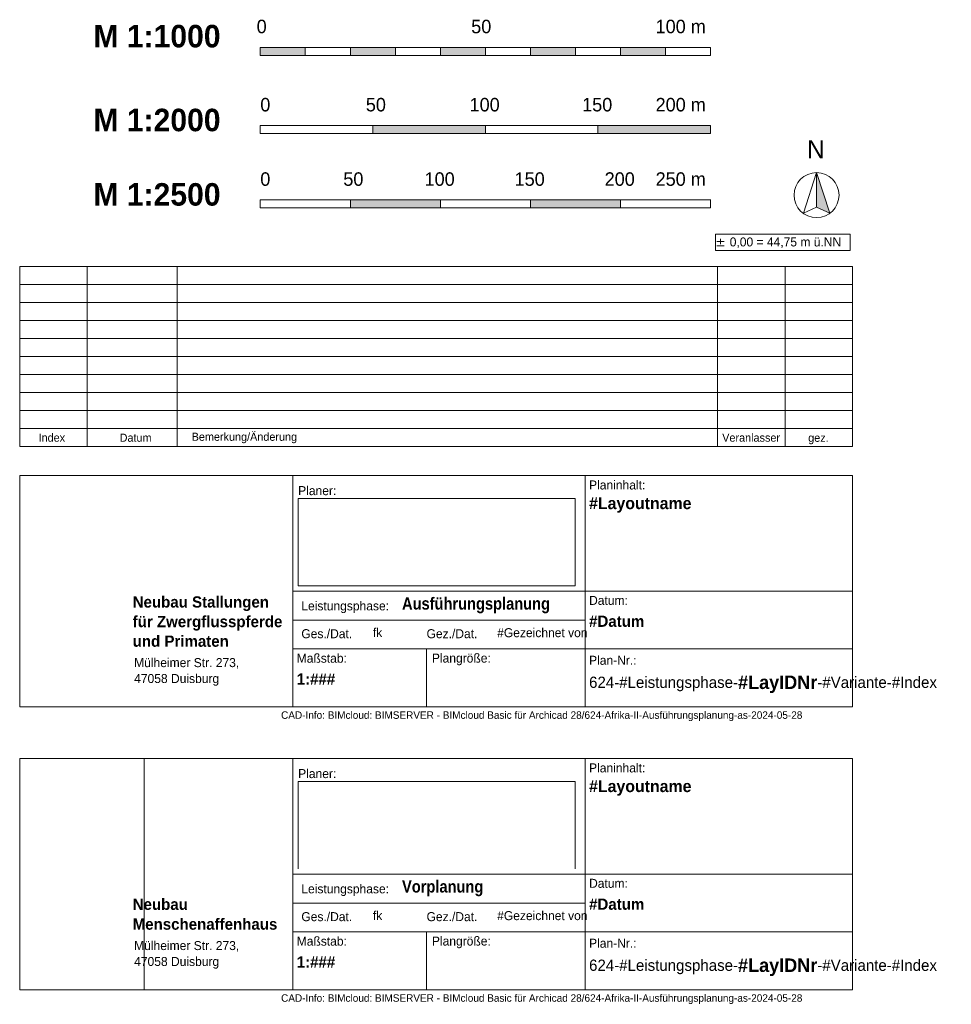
# Model space of a CAD drawing. Extents: x -22247 to 417655, y -187892 to 17509.
# Tile 34 of 62: x 268565 to 268772, y -187892 to -187673. Entities that reach past the tile are written whole.
import ezdxf
from ezdxf.lldxf.tags import DXFTag
from ezdxf.xclip import XClip

# ---------------------------------------------------------------- set-up
doc = ezdxf.new("R2010")
doc.units = 0
doc.header["$LTSCALE"] = 50
doc.header["$XCLIPFRAME"] = 0
doc.layers.get('0').update_dxf_attribs({"lineweight": 25})
for name, color, linetype, lineweight in [('01 Allgemein Dokumentation', 7, 'Continuous', 25), ('Afrika I Menschenaffen_13_0', 7, 'Continuous', 25), ('Afrika I Menschenaffen_13_01 Allgemein Dokumentation', 7, 'Continuous', 25), ('Afrika II schnitt_2_0', 7, 'Continuous', 25), ('Duisburg Logo_14_0', 7, 'Continuous', 25), ('Duisburg Logo_3_0', 7, 'Continuous', 25), ('MKK--mit Adresszeile_5_0', 7, 'Continuous', 25), ('MKK--mit Adresszeile_5_01 Allgemein Dokumentation', 7, 'Continuous', 25), ('MKK--mit Adresszeile_6_0', 7, 'Continuous', 25), ('MKK--mit Adresszeile_6_01 Allgemein Dokumentation', 7, 'Continuous', 25)]:
    doc.layers.add(name, color=color, linetype=linetype, lineweight=lineweight)
doc.styles.add('ERSTELLTER_STIL_2', font='GOTHIC.TTF')
doc.styles.add('ERSTELLTER_STIL_3', font='txt')
doc.styles.add('ERSTELLTER_STIL_4', font='txt', dxfattribs={"width": 0.9})
doc.styles.add('ERSTELLTER_STIL_6', font='verdana.ttf')
tags = doc.linetypes.add('Wipeout_Contour', pattern=[1, 0, -1]).pattern_tags.tags
tags[6:7] = [DXFTag(74, 4), DXFTag(75, 0), DXFTag(340, '0'), DXFTag(46, 1.0), DXFTag(50, 0.0), DXFTag(44, 0.0), DXFTag(45, 0.0)]
tags[4:5] = [DXFTag(74, 4), DXFTag(75, 0), DXFTag(340, '0'), DXFTag(46, 1.0), DXFTag(50, 0.0), DXFTag(44, 0.0), DXFTag(45, 0.0)]
picture_1 = doc.add_image_def('image1.png', size_in_pixel=(1, 1))
picture_2 = doc.add_image_def('image2.png', size_in_pixel=(1, 1))
picture_3 = doc.add_image_def('image3.png', size_in_pixel=(1, 1))
picture_4 = doc.add_image_def('image4.png', size_in_pixel=(1, 1))

# ---------------------------------------------------------------- blocks, each defined once
blk = doc.blocks.new('Verdeckungsfläche_A06WQNSM1A', base_point=(268.5647009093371, -187.8886973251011))
at = {"color": 254, "linetype": 'Wipeout_Contour', "lineweight": 0, "ltscale": 0.04867813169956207, "true_color": 0xd6d6d6}
for p, q in [((268.5923450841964, -187.8373015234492), (268.5647009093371, -187.8373015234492)), ((268.5647009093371, -187.8373015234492), (268.5647009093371, -187.8886973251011)), ((268.5923450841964, -187.8886973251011), (268.5923450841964, -187.8373015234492)), ((268.5647009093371, -187.8886973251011), (268.5923450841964, -187.8886973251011))]:
    blk.add_line(p, q, dxfattribs=at)
blk = doc.blocks.new('Zeichnung_1_13', base_point=(268.5409492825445, -187.8886973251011))
at = {"layer": 'Afrika I Menschenaffen_13_01 Allgemein Dokumentation', "color": 254, "linetype": 'Wipeout_Contour', "lineweight": 0, "ltscale": 0.04867813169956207, "true_color": 0xd6d6d6}
blk.add_blockref('Verdeckungsfläche_A06WQNSM1A', (268.5647009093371, -187.8886973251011), dxfattribs=at)
at = {"layer": 'Afrika I Menschenaffen_13_0', "color": 7, "lineweight": 13, "ltscale": 3.712930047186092e-05}
image = blk.add_image(picture_1, insert=(268.5409492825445, -187.8886973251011), size_in_units=(0.05139580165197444, 0.05139580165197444), dxfattribs=at)
image.dxf.flags = 7
blk = doc.blocks.new('Zeichnung_4_2', base_point=(268.5647009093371, -187.82583562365))
at = {"layer": 'Afrika II schnitt_2_0', "color": 7, "lineweight": 13, "ltscale": 3.712930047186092e-05}
image = blk.add_image(picture_2, insert=(268.5647009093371, -187.82583562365), size_in_units=(0.03158739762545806, 0.05139580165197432), dxfattribs=at)
image.dxf.flags = 7
blk = doc.blocks.new('Zeichnung_5_3', base_point=(268.5918793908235, -187.7914854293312))
at = {"layer": 'Duisburg Logo_3_0', "color": 7, "lineweight": 13, "ltscale": 3.712930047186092e-05}
image = blk.add_image(picture_3, insert=(268.5918793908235, -187.7914854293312), size_in_units=(0.03351075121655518, 0.01676040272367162), dxfattribs=at)
image.dxf.flags = 7
blk = doc.blocks.new('Zeichnung_12_14', base_point=(268.5918793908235, -187.8543471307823))
at = {"layer": 'Duisburg Logo_14_0', "color": 7, "lineweight": 13, "ltscale": 3.712930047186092e-05}
image = blk.add_image(picture_3, insert=(268.5918793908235, -187.8543471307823), size_in_units=(0.03351075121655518, 0.01676040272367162), dxfattribs=at)
image.dxf.flags = 7
blk = doc.blocks.new('Verdeckungsfläche_A06WQNST1A', base_point=(268.626554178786, -187.7989600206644))
at = {"color": 254, "linetype": 'Wipeout_Contour', "lineweight": 0, "ltscale": 0.04868144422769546, "true_color": 0xd6d6d6}
for p, q in [((268.6881082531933, -187.77956075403), (268.626554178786, -187.77956075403)), ((268.626554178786, -187.77956075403), (268.626554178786, -187.7989600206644)), ((268.6881082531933, -187.7989600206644), (268.6881082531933, -187.77956075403)), ((268.626554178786, -187.7989600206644), (268.6881082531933, -187.7989600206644))]:
    blk.add_line(p, q, dxfattribs=at)
blk = doc.blocks.new('Zeichnung_13_6', base_point=(268.626554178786, -187.7989600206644))
at = {"layer": 'MKK--mit Adresszeile_6_01 Allgemein Dokumentation', "color": 254, "linetype": 'Wipeout_Contour', "lineweight": 0, "ltscale": 0.04868144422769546, "true_color": 0xd6d6d6}
blk.add_blockref('Verdeckungsfläche_A06WQNST1A', (268.626554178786, -187.7989600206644), dxfattribs=at)
at = {"layer": 'MKK--mit Adresszeile_6_0', "color": 7, "lineweight": 13, "ltscale": 3.712930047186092e-05}
image = blk.add_image(picture_4, insert=(268.626554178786, -187.7989600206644), size_in_units=(0.06155407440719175, 0.0193992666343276), dxfattribs=at)
image.dxf.flags = 7
blk = doc.blocks.new('Verdeckungsfläche_A06WQNSU1A', base_point=(268.626554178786, -187.8618217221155))
at = {"color": 254, "linetype": 'Wipeout_Contour', "lineweight": 0, "ltscale": 0.04868679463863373, "true_color": 0xd6d6d6}
for p, q in [((268.6881082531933, -187.8424224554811), (268.626554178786, -187.8424224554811)), ((268.626554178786, -187.8424224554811), (268.626554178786, -187.8618217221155)), ((268.6881082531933, -187.8618217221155), (268.6881082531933, -187.8424224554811)), ((268.626554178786, -187.8618217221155), (268.6881082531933, -187.8618217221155))]:
    blk.add_line(p, q, dxfattribs=at)
blk = doc.blocks.new('Zeichnung_14_5', base_point=(268.626554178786, -187.8618217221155))
at = {"layer": 'MKK--mit Adresszeile_5_01 Allgemein Dokumentation', "color": 254, "linetype": 'Wipeout_Contour', "lineweight": 0, "ltscale": 0.04868679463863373, "true_color": 0xd6d6d6}
blk.add_blockref('Verdeckungsfläche_A06WQNSU1A', (268.626554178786, -187.8618217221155), dxfattribs=at)
at = {"layer": 'MKK--mit Adresszeile_5_0', "color": 7, "lineweight": 13, "ltscale": 3.712930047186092e-05}
image = blk.add_image(picture_4, insert=(268.626554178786, -187.8618217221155), size_in_units=(0.06155407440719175, 0.01939926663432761), dxfattribs=at)
image.dxf.flags = 7
blk = doc.blocks.new('Verdeckungsfläche_A06WQNZ11A', base_point=(268738.7639469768, -187716.193182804))
at = {"color": 254, "linetype": 'Wipeout_Contour', "lineweight": 0, "ltscale": 0.03650603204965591, "true_color": 0xd6d6d6}
for p, q in [((268741.7028732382, -187707.1480978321), (268738.7639469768, -187716.193182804)), ((268741.7028732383, -187714.8448211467), (268741.7028732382, -187707.1480978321)), ((268738.7639469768, -187716.193182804), (268741.7028732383, -187714.8448211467))]:
    blk.add_line(p, q, dxfattribs=at)

msp = doc.modelspace()

# ---------------------------------------------------------------- hatches: boundary and pattern name
at = {"linetype": 'Continuous', "lineweight": 18, "ltscale": 0.0001889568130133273, "true_color": 0x9f9f9f}
for points in [[(268628.1427041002, -187679.3385886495), (268618.1427041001, -187679.3385886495), (268618.1427041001, -187681.1567704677), (268628.1427041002, -187681.1567704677)], [(268648.1427041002, -187679.3385886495), (268638.1427041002, -187679.3385886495), (268638.1427041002, -187681.1567704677), (268648.1427041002, -187681.1567704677)], [(268668.1427041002, -187679.3385886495), (268658.1427041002, -187679.3385886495), (268658.1427041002, -187681.1567704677), (268668.1427041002, -187681.1567704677)], [(268688.1427041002, -187679.3385886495), (268678.1427041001, -187679.3385886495), (268678.1427041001, -187681.1567704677), (268688.1427041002, -187681.1567704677)], [(268708.1427041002, -187679.3385886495), (268698.1427041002, -187679.3385886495), (268698.1427041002, -187681.1567704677), (268708.1427041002, -187681.1567704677)], [(268668.1427113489, -187696.656964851), (268643.1427113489, -187696.656964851), (268643.1427113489, -187698.4751462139), (268668.1427113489, -187698.4751462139)], [(268718.1427113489, -187696.656964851), (268693.1427113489, -187696.656964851), (268693.1427113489, -187698.4751462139), (268718.1427113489, -187698.4751462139)], [(268741.7028732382, -187707.1480978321), (268741.7028732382, -187714.8448211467), (268744.6417994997, -187716.193182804)], [(268658.1428257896, -187713.1852377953), (268638.1427685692, -187713.1852377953), (268638.1427685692, -187715.0034191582), (268658.1428257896, -187715.0034191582)], [(268698.1429402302, -187713.1852377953), (268678.1428830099, -187713.1852377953), (268678.1428830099, -187715.0034191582), (268698.1429402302, -187715.0034191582)]]:
    msp.add_hatch(color=253, dxfattribs=at).paths.add_polyline_path(points)

# ---------------------------------------------------------------- linework, layer by layer
at = {"color": 253, "linetype": 'Continuous', "lineweight": 18, "ltscale": 0.0001889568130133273, "true_color": 0x9f9f9f}
for p, q in [((268718.1427083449, -187679.3385941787), (268618.142710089, -187679.3385941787)), ((268618.142710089, -187679.3385941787), (268618.142710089, -187681.1567730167)), ((268628.1427084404, -187679.3385941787), (268628.1427084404, -187681.1567730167)), ((268638.1427067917, -187679.3385941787), (268638.1427067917, -187681.1567730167)), ((268648.1427051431, -187679.3385941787), (268648.1427051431, -187681.1567730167)), ((268658.1427034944, -187679.3385941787), (268658.1427034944, -187681.1567730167)), ((268668.1427018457, -187679.3385941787), (268668.1427018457, -187681.1567730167)), ((268678.1427001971, -187679.3385941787), (268678.1427001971, -187681.1567730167)), ((268688.1426985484, -187679.3385941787), (268688.1426985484, -187681.1567730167)), ((268698.1426968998, -187679.3385941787), (268698.1426968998, -187681.1567730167)), ((268708.1427099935, -187679.3385941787), (268708.1427099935, -187681.1567730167)), ((268718.1427083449, -187681.1567730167), (268718.1427083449, -187679.3385941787)), ((268618.142710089, -187681.1567730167), (268718.1427083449, -187681.1567730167)), ((268718.1427113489, -187696.6569665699), (268618.142710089, -187696.6569665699)), ((268618.142710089, -187696.6569665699), (268618.142710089, -187698.4751454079)), ((268643.1427101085, -187696.6569665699), (268643.1427101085, -187698.4751454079)), ((268668.142710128, -187696.6569665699), (268668.142710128, -187698.4751454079)), ((268693.1427101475, -187696.6569665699), (268693.1427101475, -187698.4751454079)), ((268718.142710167, -187696.6569665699), (268718.142710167, -187698.4751454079)), ((268618.142710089, -187698.4751454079), (268718.1427113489, -187698.4751454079)), ((268718.1429962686, -187713.1852395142), (268618.142710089, -187713.1852395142)), ((268618.142710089, -187713.1852395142), (268618.142710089, -187715.0034183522)), ((268638.1427673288, -187713.1852395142), (268638.1427673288, -187715.0034183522)), ((268658.1428245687, -187713.1852395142), (268658.1428245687, -187715.0034183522)), ((268678.1428818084, -187713.1852395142), (268678.1428818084, -187715.0034183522)), ((268698.1429390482, -187713.1852395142), (268698.1429390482, -187715.0034183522)), ((268718.1429962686, -187715.0034183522), (268718.1429962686, -187713.0876700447)), ((268618.142710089, -187715.0034183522), (268718.1429962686, -187715.0034183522))]:
    msp.add_line(p, q, dxfattribs=at)
at = {"color": 7, "linetype": 'Continuous', "lineweight": 13, "ltscale": 3.712930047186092e-05}
for p, q in [((268564.7009093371, -187727.98725722), (268749.7009093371, -187727.98725722)), ((268564.7009093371, -187767.98725722), (268564.7009093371, -187727.98725722)), ((268579.7009093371, -187767.98725722), (268579.7009093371, -187727.98725722)), ((268599.7009093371, -187767.98725722), (268599.7009093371, -187727.98725722)), ((268719.7009093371, -187767.98725722), (268719.7009093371, -187727.98725722)), ((268734.7009093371, -187767.98725722), (268734.7009093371, -187727.98725722)), ((268749.7009093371, -187767.98725722), (268749.7009093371, -187727.98725722)), ((268564.7009093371, -187731.98725722), (268749.7009093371, -187731.98725722)), ((268564.7009093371, -187735.98725722), (268749.7009093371, -187735.98725722)), ((268564.7009093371, -187739.98725722), (268749.7009093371, -187739.98725722)), ((268564.7009093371, -187743.98725722), (268749.7009093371, -187743.98725722)), ((268564.7009093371, -187747.98725722), (268749.7009093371, -187747.98725722)), ((268564.7009093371, -187751.98725722), (268749.7009093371, -187751.98725722)), ((268564.7009093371, -187755.98725722), (268749.7009093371, -187755.98725722)), ((268564.7009093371, -187759.98725722), (268749.7009093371, -187759.98725722)), ((268564.7009093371, -187763.98725722), (268749.7009093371, -187763.98725722)), ((268564.7009093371, -187767.98725722), (268749.7009093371, -187767.98725722)), ((268564.7009093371, -187774.439821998), (268749.7009093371, -187774.439821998)), ((268564.7009093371, -187774.439821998), (268749.7009093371, -187774.439821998)), ((268564.7009093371, -187774.439821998), (268749.7009093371, -187774.439821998)), ((268564.7009093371, -187825.83562365), (268564.7009093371, -187774.439821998)), ((268564.8669880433, -187774.439821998), (268749.7009093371, -187774.439821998)), ((268690.315739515, -187825.83562365), (268690.315739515, -187774.439821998)), ((268749.7009093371, -187774.439821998), (268749.7009093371, -187825.83562365)), ((268625.378463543, -187800.1377228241), (268690.315739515, -187800.1377228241)), ((268749.7009093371, -187800.1377228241), (268690.315739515, -187800.1377228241)), ((268625.378463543, -187806.5621980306), (268690.315739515, -187806.5621980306)), ((268625.378463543, -187812.986673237), (268690.315739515, -187812.986673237)), ((268655.071048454, -187812.986673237), (268655.071048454, -187825.83562365)), ((268749.7009093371, -187812.986673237), (268690.315739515, -187812.986673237)), ((268564.7009093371, -187825.83562365), (268749.7009093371, -187825.83562365)), ((268564.7009093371, -187837.3015234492), (268749.7009093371, -187837.3015234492)), ((268564.7009093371, -187837.3015234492), (268749.7009093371, -187837.3015234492)), ((268564.7009093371, -187837.3015234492), (268749.7009093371, -187837.3015234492)), ((268564.7009093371, -187888.6973251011), (268564.7009093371, -187837.3015234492)), ((268564.8669880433, -187837.3015234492), (268749.7009093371, -187837.3015234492)), ((268690.315739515, -187888.6973251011), (268690.315739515, -187837.3015234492)), ((268749.7009093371, -187837.3015234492), (268749.7009093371, -187888.6973251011)), ((268625.378463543, -187862.9994242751), (268690.315739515, -187862.9994242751)), ((268749.7009093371, -187862.9994242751), (268690.315739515, -187862.9994242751)), ((268625.378463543, -187869.4238994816), (268690.315739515, -187869.4238994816)), ((268625.378463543, -187875.8483746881), (268690.315739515, -187875.8483746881)), ((268655.071048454, -187875.8483746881), (268655.071048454, -187888.6973251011)), ((268749.7009093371, -187875.8483746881), (268690.315739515, -187875.8483746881)), ((268564.7009093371, -187888.6973251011), (268749.7009093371, -187888.6973251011))]:
    msp.add_line(p, q, dxfattribs=at)
at = {"color": 253, "linetype": 'Continuous', "lineweight": 18, "ltscale": 0.0001889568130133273, "true_color": 0x9f9f9f}
msp.add_lwpolyline([(268746.7028732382, -187712.1480978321, 0.9999999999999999), (268736.7028732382, -187712.1480978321, 0.9999999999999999)], format="xyb", close=True, dxfattribs=at)
for points in [[(268741.7028732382, -187707.1480978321), (268741.7028732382, -187714.8448211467), (268738.7639469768, -187716.193182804)], [(268741.7028732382, -187707.1480978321), (268741.7028732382, -187714.8448211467), (268744.6417994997, -187716.193182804)], [(268719.24171242, -187724.4218308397), (268749.1294619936, -187724.4218308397), (268749.1294619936, -187720.8335920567), (268719.24171242, -187720.8335920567), (268719.24171242, -187724.4218308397)]]:
    msp.add_lwpolyline(points, close=True, dxfattribs=at)
at = {"color": 7, "linetype": 'Continuous', "lineweight": 13, "ltscale": 3.712930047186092e-05}
for points in [[(268625.378463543, -187774.439821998), (268625.378463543, -187825.83562365)], [(268625.378463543, -187837.3015234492), (268625.378463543, -187888.6973251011)]]:
    msp.add_lwpolyline(points, dxfattribs=at)

# ---------------------------------------------------------------- block references
at = {"color": 254, "linetype": 'Wipeout_Contour', "lineweight": 0, "ltscale": 0.03650603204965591, "true_color": 0xd6d6d6}
msp.add_blockref('Verdeckungsfläche_A06WQNZ11A', (268738.7639469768, -187716.193182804), dxfattribs=at)
at = {"layer": '01 Allgemein Dokumentation', "color": 7, "linetype": 'Continuous', "lineweight": 13, "ltscale": 3.712930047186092e-05}
ref = msp.add_blockref('Zeichnung_4_2', (268564.7009093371, -187825.83562365), dxfattribs=dict(at, xscale=1000, yscale=1000, zscale=1000))
XClip(ref).set_block_clipping_path([(268.5647009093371, -187.82583562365), (268.5912929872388, -187.77443982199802)])
ref = msp.add_blockref('Zeichnung_5_3', (268591.8793908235, -187791.4854293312), dxfattribs=dict(at, xscale=1000, yscale=1000, zscale=1000))
XClip(ref).set_block_clipping_path([(268.5923727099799, -187.7909921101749), (268.62489682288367, -187.7752183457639)])
ref = msp.add_blockref('Zeichnung_13_6', (268626.554178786, -187798.9600206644), dxfattribs=dict(at, xscale=1000, yscale=1000, zscale=1000))
XClip(ref).set_block_clipping_path([(268.626554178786, -187.79896002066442), (268.6881082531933, -187.77956075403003)])
ref = msp.add_blockref('Zeichnung_1_13', (268540.9492825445, -187888.6973251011), dxfattribs=dict(at, xscale=1000, yscale=1000, zscale=1000))
XClip(ref).set_block_clipping_path([(268.5647009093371, -187.8886973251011), (268.59234508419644, -187.83730152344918)])
ref = msp.add_blockref('Zeichnung_12_14', (268591.8793908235, -187854.3471307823), dxfattribs=dict(at, xscale=1000, yscale=1000, zscale=1000))
XClip(ref).set_block_clipping_path([(268.5923727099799, -187.8538538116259), (268.62489682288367, -187.838080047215)])
ref = msp.add_blockref('Zeichnung_14_5', (268626.554178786, -187861.8217221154), dxfattribs=dict(at, xscale=1000, yscale=1000, zscale=1000))
XClip(ref).set_block_clipping_path([(268.626554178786, -187.8618217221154), (268.6881082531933, -187.8424224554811)])

# ---------------------------------------------------------------- texts
at = {"color": 253, "linetype": 'Continuous', "lineweight": 18, "ltscale": 0.0001889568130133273, "true_color": 0x9f9f9f}
for s, insert, char_height, attachment_point, style in [('\\A1;{\\fCentury Gothic|b1|i0|c0|p0;\\W1;M 1:\\fCentury Gothic|b1|i0|c0|p0;\\W1;1000}', (268581.070182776, -187676.8670444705), 5.000000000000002, 4, 'ERSTELLTER_STIL_3'), ('\\A1;{\\fCentury Gothic|b0|i0|c0|p0;\\W1;0}', (268617.3332656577, -187676.2291419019), 3, 7, 'ERSTELLTER_STIL_2'), ('\\A1;{\\fCentury Gothic|b0|i0|c0|p0;\\W1;5\\fCentury Gothic|b0|i0|c0|p0;\\W1;0}', (268664.9897356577, -187676.2291351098), 3.000000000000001, 7, 'ERSTELLTER_STIL_2'), ('\\A1;{\\fCentury Gothic|b0|i0|c0|p0;\\W1;100\\fCentury Gothic|b0|i0|c0|p0;\\W1; m}', (268705.9450552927, -187676.2291351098), 3.000000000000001, 7, 'ERSTELLTER_STIL_2'), ('\\A1;{\\fCentury Gothic|b0|i0|c0|p0;\\W1;0}', (268618.142711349, -187693.5977646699), 3, 7, 'ERSTELLTER_STIL_2'), ('\\A1;{\\fCentury Gothic|b0|i0|c0|p0;\\W1;5\\fCentury Gothic|b0|i0|c0|p0;\\W1;0}', (268641.5803488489, -187693.5977673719), 3, 7, 'ERSTELLTER_STIL_2'), ('\\A1;{\\fCentury Gothic|b0|i0|c0|p0;\\W1;10\\fCentury Gothic|b0|i0|c0|p0;\\W1;0}', (268664.6274122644, -187693.5977673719), 3, 7, 'ERSTELLTER_STIL_2'), ('\\A1;{\\fCentury Gothic|b0|i0|c0|p0;\\W1;150}', (268689.6274122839, -187693.5977673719), 3, 7, 'ERSTELLTER_STIL_2'), ('\\A1;{\\fCentury Gothic|b0|i0|c0|p0;\\W1;200\\fCentury Gothic|b0|i0|c0|p0;\\W1; m}', (268705.9450119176, -187693.5977673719), 3, 7, 'ERSTELLTER_STIL_2'), ('\\A1;{\\fCentury Gothic|b1|i0|c0|p0;\\W1;M 1:\\fCentury Gothic|b1|i0|c0|p0;\\W1;20\\fCentury Gothic|b1|i0|c0|p0;\\W1;00}', (268581.0701313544, -187695.4952812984), 5, 4, 'ERSTELLTER_STIL_3'), ('\\A1;{\\fCentury Gothic|b0|i0|c0|p0;\\W1;0}', (268618.142711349, -187710.1260376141), 3, 7, 'ERSTELLTER_STIL_2'), ('\\A1;{\\fCentury Gothic|b0|i0|c0|p0;\\W1;5\\fCentury Gothic|b0|i0|c0|p0;\\W1;0}', (268636.5804060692, -187710.1260403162), 3, 7, 'ERSTELLTER_STIL_2'), ('\\A1;{\\fCentury Gothic|b0|i0|c0|p0;\\W1;10\\fCentury Gothic|b0|i0|c0|p0;\\W1;0}', (268654.627526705, -187710.1260403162), 3, 7, 'ERSTELLTER_STIL_2'), ('\\A1;{\\fCentury Gothic|b0|i0|c0|p0;\\W1;150}', (268674.6275839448, -187710.1260403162), 3, 7, 'ERSTELLTER_STIL_2'), ('\\A1;{\\fCentury Gothic|b0|i0|c0|p0;\\W1;200}', (268694.6276415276, -187710.1260383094), 3.000000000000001, 7, 'ERSTELLTER_STIL_2'), ('\\A1;{\\fCentury Gothic|b0|i0|c0|p0;\\W1;250 m}', (268705.945298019, -187710.1260383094), 3.000000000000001, 7, 'ERSTELLTER_STIL_2'), ('\\A1;{\\fCentury Gothic|b1|i0|c0|p0;\\W1;M 1:2\\fCentury Gothic|b1|i0|c0|p0;\\W1;5\\fCentury Gothic|b1|i0|c0|p0;\\W1;00}', (268581.0701082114, -187712.0235510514), 5.000000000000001, 4, 'ERSTELLTER_STIL_3'), ('\\A1;{\\fVerdana|b0|i0|c0|p0;\\W1;± \\fCentury Gothic|b0|i0|c0|p0;\\W1;0,00\\fCentury Gothic|b0|i0|c0|p0;\\W1; \\fCentury Gothic|b0|i0|c0|p0;\\W1;= 44,75 m ü.NN}', (268719.24171242, -187721.548888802), 2, 1, 'ERSTELLTER_STIL_6')]:
    msp.add_mtext(s, dxfattribs=dict(at, insert=insert, char_height=char_height, attachment_point=attachment_point, style=style))
at = {"color": 253, "lineweight": 18, "ltscale": 0.0001889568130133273, "true_color": 0x9f9f9f, "insert": (268739.6141782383, -187703.9623228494), "char_height": 4, "attachment_point": 7, "style": 'ERSTELLTER_STIL_2'}
msp.add_mtext('\\A1;{\\fCentury Gothic|b0|i0|c0|p0;\\W1;N}', dxfattribs=at)
at = {"color": 7, "linetype": 'Continuous', "lineweight": 13, "ltscale": 3.712930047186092e-05}
for s, insert, char_height, attachment_point, style in [('\\A1;{\\fCentury Gothic|b0|i0|c0|p0;\\W1;Bemerkung/Änderung}', (268614.6049464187, -187766.10238888), 1.800000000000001, 5, 'ERSTELLTER_STIL_2'), ('\\A1;{\\fCentury Gothic|b0|i0|c0|p0;\\W1;Index}', (268571.8403282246, -187766.0465491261), 1.800000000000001, 5, 'ERSTELLTER_STIL_2'), ('\\A1;{\\fCentury Gothic|b0|i0|c0|p0;\\W1;Datum}', (268590.4398006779, -187766.0564790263), 1.800000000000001, 5, 'ERSTELLTER_STIL_2'), ('\\A1;{\\fCentury Gothic|b0|i0|c0|p0;\\W1;Veranlasser}', (268727.160724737, -187766.0465512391), 1.800000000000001, 5, 'ERSTELLTER_STIL_2'), ('\\A1;{\\fCentury Gothic|b0|i0|c0|p0;\\W1;gez.}', (268742.1214258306, -187766.3290420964), 1.800000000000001, 5, 'ERSTELLTER_STIL_2'), ('\\A1;{\\fCentury Gothic|b0|i0|c0|p0;\\W1;Planinhalt:}', (268691.1704587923, -187777.5737909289), 2, 7, 'ERSTELLTER_STIL_2'), ('\\A1;{\\fCentury Gothic|b0|i0|c0|p0;\\W1;P\\fCentury Gothic|b0|i0|c0|p0;\\W1;laner:}', (268626.554178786, -187778.8346403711), 2, 7, 'ERSTELLTER_STIL_2'), ('\\A1;{\\fCentury Gothic|b1|i0|c0|p0;\\W1;#Layoutname}', (268691.1704587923, -187779.2819880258), 2.638304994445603, 1, 'ERSTELLTER_STIL_3'), ('\\A1;{\\fCentury Gothic|b0|i0|c0|p0;\\W1;Datum:}', (268691.1704587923, -187803.214188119), 2, 7, 'ERSTELLTER_STIL_2'), ('\\A1;{\\fCentury Gothic|b0|i0|c0|p0;\\W1;Leistungsphase:}', (268627.2566249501, -187805.0139507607), 2, 7, 'ERSTELLTER_STIL_2'), ('\\A1;{\\fCentury Gothic|b1|i0|c0|p0;\\W0.9;Ausführungs\\fCentury Gothic|b1|i0|c0|p0;\\W0.9;planung}', (268649.6234841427, -187805.0722007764), 2.700948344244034, 7, 'ERSTELLTER_STIL_4'), ('\\A1;{\\fCentury Gothic|b1|i0|c0|p0;\\W1;#Datum}', (268691.1704587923, -187805.5676403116), 2.5, 1, 'ERSTELLTER_STIL_3'), ('\\A1;{\\fCentury Gothic|b0|i0|c0|p0;\\W1;Ges./Dat.}', (268627.2566249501, -187810.6225490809), 2, 7, 'ERSTELLTER_STIL_2'), ('\\A1;{\\fCentury Gothic|b0|i0|c0|p0;\\W1;fk}', (268643.1586580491, -187810.346813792), 2, 7, 'ERSTELLTER_STIL_2'), ('\\A1;{\\fCentury Gothic|b0|i0|c0|p0;\\W1;Gez./Dat.}', (268655.071048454, -187810.6225490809), 2, 7, 'ERSTELLTER_STIL_2'), ('\\A1;{\\fCentury Gothic|b0|i0|c0|p0;\\W1;#Gezeichnet von}', (268670.75241346, -187810.3949620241), 2, 7, 'ERSTELLTER_STIL_2'), ('\\A1;{\\fCentury Gothic|b0|i0|c0|p0;\\W1;Maßstab:}', (268626.2331828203, -187816.0653962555), 2, 7, 'ERSTELLTER_STIL_2'), ('\\A1;{\\fCentury Gothic|b0|i0|c0|p0;\\W1;Plangröße:}', (268656.2590813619, -187816.6141095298), 2, 7, 'ERSTELLTER_STIL_2'), ('\\A1;{\\fCentury Gothic|b0|i0|c0|p0;\\W1;Plan-Nr.:}', (268691.1704587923, -187816.5235361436), 2, 7, 'ERSTELLTER_STIL_2'), ('\\A1;{\\fCentury Gothic|b1|i0|c0|p0;\\W1;1:###}', (268626.2331828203, -187818.4188423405), 2.5, 1, 'ERSTELLTER_STIL_3'), ('\\A1;{\\fCentury Gothic|b0|i0|c0|p0;\\W1;Planinhalt:}', (268691.1704587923, -187840.43549238), 2, 7, 'ERSTELLTER_STIL_2'), ('\\A1;{\\fCentury Gothic|b0|i0|c0|p0;\\W1;P\\fCentury Gothic|b0|i0|c0|p0;\\W1;laner:}', (268626.554178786, -187841.6963418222), 2, 7, 'ERSTELLTER_STIL_2'), ('\\A1;{\\fCentury Gothic|b1|i0|c0|p0;\\W1;#Layoutname}', (268691.1704587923, -187842.1436894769), 2.638304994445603, 1, 'ERSTELLTER_STIL_3'), ('\\A1;{\\fCentury Gothic|b1|i0|c0|p0;\\W0.9;Vorplanung}', (268649.6234841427, -187867.9339049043), 2.700948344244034, 7, 'ERSTELLTER_STIL_4'), ('\\A1;{\\fCentury Gothic|b0|i0|c0|p0;\\W1;Datum:}', (268691.1704587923, -187866.0758895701), 2, 7, 'ERSTELLTER_STIL_2'), ('\\A1;{\\fCentury Gothic|b0|i0|c0|p0;\\W1;Leistungsphase:}', (268627.2566249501, -187867.8756522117), 2, 7, 'ERSTELLTER_STIL_2'), ('\\A1;{\\fCentury Gothic|b1|i0|c0|p0;\\W1;#Datum}', (268691.1704587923, -187868.4293417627), 2.5, 1, 'ERSTELLTER_STIL_3'), ('\\A1;{\\fCentury Gothic|b0|i0|c0|p0;\\W1;Ges./Dat.}', (268627.2566249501, -187873.484250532), 2, 7, 'ERSTELLTER_STIL_2'), ('\\A1;{\\fCentury Gothic|b0|i0|c0|p0;\\W1;fk}', (268643.1586580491, -187873.2085152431), 2, 7, 'ERSTELLTER_STIL_2'), ('\\A1;{\\fCentury Gothic|b0|i0|c0|p0;\\W1;Gez./Dat.}', (268655.071048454, -187873.484250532), 2, 7, 'ERSTELLTER_STIL_2'), ('\\A1;{\\fCentury Gothic|b0|i0|c0|p0;\\W1;#Gezeichnet von}', (268670.75241346, -187873.2566634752), 2, 7, 'ERSTELLTER_STIL_2'), ('\\A1;{\\fCentury Gothic|b0|i0|c0|p0;\\W1;Maßstab:}', (268626.2331828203, -187878.9270977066), 2, 7, 'ERSTELLTER_STIL_2'), ('\\A1;{\\fCentury Gothic|b0|i0|c0|p0;\\W1;Plangröße:}', (268656.2590813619, -187879.4758109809), 2, 7, 'ERSTELLTER_STIL_2'), ('\\A1;{\\fCentury Gothic|b0|i0|c0|p0;\\W1;Plan-Nr.:}', (268691.1704587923, -187879.3852375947), 2, 7, 'ERSTELLTER_STIL_2'), ('\\A1;{\\fCentury Gothic|b1|i0|c0|p0;\\W1;1:###}', (268626.2331828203, -187881.2805437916), 2.5, 1, 'ERSTELLTER_STIL_3')]:
    msp.add_mtext(s, dxfattribs=dict(at, insert=insert, char_height=char_height, attachment_point=attachment_point, style=style))
at = {"color": 7, "linetype": 'Continuous', "lineweight": 13, "ltscale": 3.712930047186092e-05, "attachment_point": 7}
for s, insert, char_height, line_spacing_factor, style in [('\\A1;{\\fCentury Gothic|b1|i0|c0|p0;\\W1;Neubau Stallungen \\P\\fCentury Gothic|b1|i0|c0|p0;\\W1;für Zwergflusspferde \\P\\fCentury Gothic|b1|i0|c0|p0;\\W1;und Primaten}', (268589.793118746, -187812.5336222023), 2.5, 1.045624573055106, 'ERSTELLTER_STIL_3'), ('\\A1;{\\fCentury Gothic|b0|i0|c0|p0;\\W1;Mülheimer Str. 273, \\P\\fCentury Gothic|b0|i0|c0|p0;\\W1;47058 Duisburg}', (268590.1254080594, -187821.1552125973), 2, 1.060237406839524, 'ERSTELLTER_STIL_2'), ('\\A1;{\\fCentury Gothic|b1|i0|c0|p0;\\W1;Neubau \\P\\fCentury Gothic|b1|i0|c0|p0;\\W1;Menschenaffenhaus}', (268589.793118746, -187875.3953302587), 2.5, 1.057895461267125, 'ERSTELLTER_STIL_3'), ('\\A1;{\\fCentury Gothic|b0|i0|c0|p0;\\W1;Mülheimer Str. 273, \\P\\fCentury Gothic|b0|i0|c0|p0;\\W1;47058 Duisburg}', (268590.1254080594, -187884.0169140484), 2, 1.060237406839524, 'ERSTELLTER_STIL_2')]:
    msp.add_mtext(s, dxfattribs=dict(at, insert=insert, char_height=char_height, line_spacing_factor=line_spacing_factor, style=style))
at = {"color": 7, "linetype": 'Continuous', "lineweight": 13, "ltscale": 3.712930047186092e-05, "char_height": 2.5, "width": 56.91133569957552, "attachment_point": 1, "line_spacing_factor": 4, "style": 'ERSTELLTER_STIL_2'}
for insert in [(268691.1704587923, -187818.8852782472), (268691.1704587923, -187881.7469796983)]:
    msp.add_mtext('\\A1;{\\fCentury Gothic|b0|i0|c0|p0;\\W1;624-\\fCentury Gothic|b0|i0|c0|p0;\\W1;#Leistungsphase\\fCentury Gothic|b0|i0|c0|p0;\\W1;-\\fCentury Gothic|b1|i0|c0|p0;\\H1.2x;\\W1;#LayIDNr\\fCentury Gothic|b0|i0|c0|p0;\\H0.833333x;\\W1;-\\fCentury Gothic|b0|i0|c0|p0;\\W1;#Variante\\fCentury Gothic|b0|i0|c0|p0;\\W1;-\\fCentury Gothic|b0|i0|c0|p0;\\W1;#Index}', dxfattribs=dict(at, insert=insert))
at = {"color": 8, "linetype": 'Continuous', "lineweight": 18, "ltscale": 0.0001889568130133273, "true_color": 0x808080, "char_height": 1.6607870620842, "attachment_point": 1, "style": 'ERSTELLTER_STIL_2'}
for insert in [(268622.7608598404, -187826.8404725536), (268622.7608598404, -187889.7021740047)]:
    msp.add_mtext('\\A1;{\\fCentury Gothic|b0|i0|c0|p0;\\W1;CAD-Info: \\fCentury Gothic|b0|i0|c0|p0;\\W1;BIMcloud: BIMSERVER - BIMcloud Basic für Archicad 28/624-Afrika-II-Ausführungsplanung-as-2024-05-28}', dxfattribs=dict(at, insert=insert))

doc.saveas('drawing.dxf')
